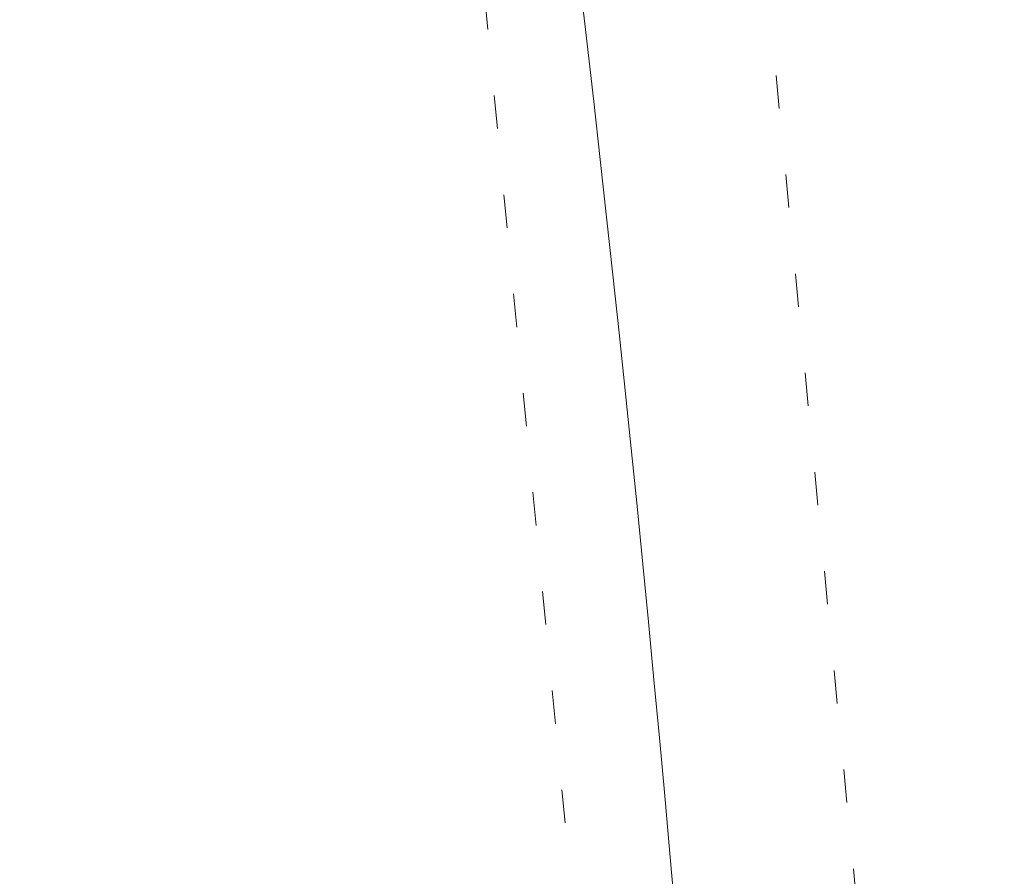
# Model space of a CAD drawing. Header units: millimetres. Extents: x -62314 to 79800, y -34032 to 28340.
# Tile 151 of 256: x 65596 to 66642, y -10078 to -9169. Entities that reach past the tile are written whole.
import ezdxf

# ---------------------------------------------------------------- set-up
doc = ezdxf.new("R2010")
doc.units = ezdxf.units.MM
doc.header["$LTSCALE"] = 508
doc.linetypes.add('Dash Style-5', pattern=[0.20828, 0.069425, -0.138855])
doc.linetypes.add('Dash Style-6', pattern=[1.04164, 0.625, -0.20828, 0.06943, -0.13893])
for name, color, linetype, lineweight in [('(00) tekening-aanzicht grijs', 8, 'Continuous', 0), ('(00) tekening-stramien-algemeen', 7, 'Dash Style-6', 0), ('(28) hoofddraagconstructie-bovenliggend', 1, 'Dash Style-5', 0), ('None', 7, 'Continuous', 0)]:
    doc.layers.add(name, color=color, linetype=linetype, lineweight=lineweight)

# ---------------------------------------------------------------- blocks, each defined once
blk = doc.blocks.new('blok b-v1-gevel_constructie')
at = {"layer": '(28) hoofddraagconstructie-bovenliggend', "color": 2, "lineweight": 0, "transparency": 33554687, "flags": 128}
blk.add_lwpolyline([(18051.77, 22710.27), (20159.15, 17091.92), (19878.26, 16986.56), (17770.88, 22604.91)], close=True, dxfattribs=at)
blk = doc.blocks.new('blok B 01 (2D)')
at = {"layer": '(00) tekening-aanzicht grijs', "color": 17, "lineweight": 0, "transparency": 33554687, "flags": 128}
blk.add_lwpolyline([(67147.1, 17815), (67147.2, 17815, 0.120217), (58756, 30980.7), (59001.1, 31046.4), (59684.3, 30368.2), (59885.2, 30566, -0.112264), (67637.5, 17926, -0.000404), (67654.8, 17874.8), (67653.6, 17874.1, -0.068823), (67693, 17589.1), (67693, 8520.6), (67193, 8520.6), (67193, 17589.1, 0.081822), (67163.9, 17765.6)], format="xyb", dxfattribs=at)
at = {"layer": 'None', "color": 17, "lineweight": 0, "transparency": 33554687, "flags": 128}
blk.add_lwpolyline([(67854.8, 18398.6, 0.109455), (60141.4, 30818.1)], format="xyb", dxfattribs=at)
at = {"layer": 'None', "color": 17, "transparency": 33554687}
blk.add_blockref('blok b-v1-gevel_constructie', (47480, 0), dxfattribs=at)
blk = doc.blocks.new('Stramien blok B')
at = {"layer": '(00) tekening-stramien-algemeen', "color": 2, "lineweight": 0, "transparency": 33554687}
blk.add_arc((35700.8, -3868.7), 33612.3, 18.04471, 49.82225, dxfattribs=at)

msp = doc.modelspace()

# ---------------------------------------------------------------- block references
at = {"layer": 'None', "color": 17, "transparency": 33554687}
for name, p, rotation in [('blok B 01 (2D)', (-3125.94, -10622.93), 344.9999999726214), ('Stramien blok B', (0, 0), 344.9999645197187)]:
    msp.add_blockref(name, p, dxfattribs=dict(at, rotation=rotation))

doc.saveas('drawing.dxf')
